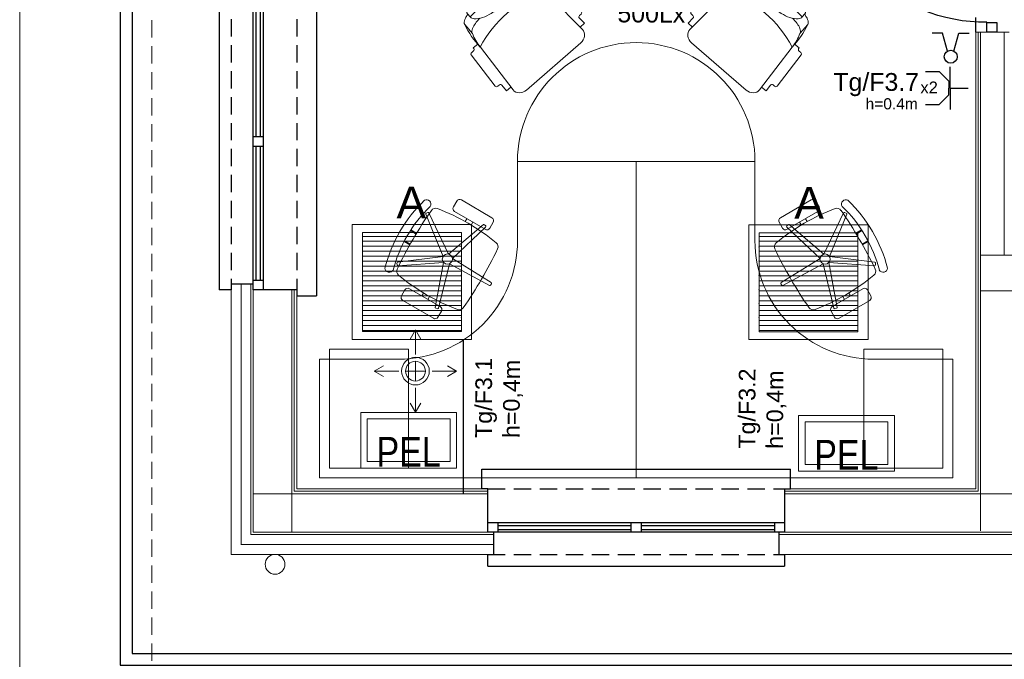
# Model space of a CAD drawing. Header units: inches. Extents: x 65192 to 78842, y -37594 to -36109.
# Tile 3 of 63: x 66367 to 66865, y -37077 to -36754. Entities that reach past the tile are written whole.
import ezdxf
from ezdxf.enums import TextEntityAlignment as Align

# ---------------------------------------------------------------- set-up
doc = ezdxf.new("R2010")
doc.units = ezdxf.units.IN
doc.header["$MEASUREMENT"] = 0
doc.linetypes.add('HIDDEN', pattern=[0.375, 0.25, -0.125])
for name, color, linetype, lineweight in [('#EL - Teletechnika', 3, 'Continuous', 35), ('--proj.wentylacja', 251, 'Continuous', 0), ('A--tabelka rysunku', 7, 'Continuous', 0), ('E-opisy', 240, 'Continuous', 25), ('LUXIONA', 140, 'Continuous', 20), ('p--dach', 7, 'Continuous', 30), ('p--dach-rura spustowa', 7, 'Continuous', 0), ('p--ocieplenie-w.zew', 7, 'Continuous', 0), ('p--płyta GK', 7, 'Continuous', 0), ('p--wyposażenie', 251, 'Continuous', 0), ('p--ściana szkielet', 7, 'Continuous', 0)]:
    doc.layers.add(name, color=color, linetype=linetype, lineweight=lineweight)
for name, color, linetype in [('2      PRZYCISKI I ŁĄCZNIKI', 5, 'Continuous'), ('E_gniazda', 240, 'Continuous'), ('p--drzwi', 7, 'Continuous'), ('p--obrzeże bet.', 252, 'Continuous'), ('p--okna', 7, 'Continuous'), ('p--podciąg', 7, 'Continuous')]:
    doc.layers.add(name, color=color, linetype=linetype)
doc.styles.add('Arial', font='arial.ttf', dxfattribs={"width": 0.75})
doc.styles.add('GENERATED_STYLE_2', font='arial.ttf')
doc.styles.get("Standard").update_dxf_attribs({"font": 'ARIAL.TTF'})
doc.linetypes.add('BATTING', pattern='A,0.0001,-0.1,[134,ltypeshp.shx,S=0.1,R=0,X=-0.1,Y=0],-0.2,[134,ltypeshp.shx,S=0.1,R=180,X=0.1,Y=0],-0.1', length=0.4001)

# ---------------------------------------------------------------- blocks, each defined once
blk = doc.blocks.new('sof11_r')
for p, q in [((19.98, 34.88), (19.38, 34.85)), ((19.38, 34.85), (19.53, 31.85)), ((20.87, 36.93), (20.93, 35.93)), ((45.17, 39.11), (21.82, 37.98)), ((46.23, 38.16), (46.28, 37.16)), ((51.6, 36.44), (47.33, 36.22)), ((51.6, 36.44), (51.76, 33.45)), ((12.61, 30.34), (5.61, 30.34)), ((53.8, 33.56), (21.8, 31.85)), ((2, 25.76), (4.37, 25.76)), ((59.07, -7.89), (59.07, 28.56)), ((0, 23.76), (0, -3.09)), ((2, -5.09), (4.37, -5.09)), ((12.61, -9.66), (5.61, -9.66)), ((19.38, -14.18), (19.53, -11.18)), ((19.98, -14.21), (19.38, -14.18)), ((53.8, -12.88), (21.8, -11.18)), ((51.6, -15.77), (51.76, -12.78)), ((20.87, -16.26), (20.93, -15.26)), ((45.17, -18.43), (21.82, -17.31)), ((46.23, -17.49), (46.28, -16.49)), ((51.6, -15.77), (47.33, -15.54))]:
    blk.add_line(p, q)
for points in [[(2.23, 25.76, -0.030204), (2.78, 27.41, -0.097163), (4.32, 29.79, -0.203453), (5.61, 30.34, -0.203453)], [(8.71, 22.55, -0.01879), (8.95, 24.41, -0.054131), (9.78, 27.41, -0.097163), (11.32, 29.79, -0.203453), (12.61, 30.34, -0.203453)], [(4.37, -5.09, 0.184283), (6.75, -4.18, 0.102242), (9.43, -0.57, 0.061197), (10.93, 4.08, 0.047488), (11.52, 10.34, 0.047488), (10.93, 16.59, 0.061197), (9.43, 21.24, 0.102242), (6.75, 24.85, 0.184283), (4.37, 25.76, 0.184283)], [(8.71, -1.88, 0.01879), (8.95, -3.74, 0.054131), (9.78, -6.74, 0.097163), (11.32, -9.12, 0.203453), (12.61, -9.66, 0.203453)], [(2.23, -5.09, 0.030204), (2.78, -6.74, 0.097163), (4.32, -9.12, 0.203453), (5.61, -9.66, 0.203453)]]:
    blk.add_lwpolyline(points, format="xyb")
for centre, radius, start, end in [((19.93, 35.88), 1, 273.0448, 3.0448), ((21.87, 36.99), 1, 93.0448, 183.0448), ((45.23, 38.11), 1, 3.0448, 93.0448), ((47.28, 37.21), 1, 183.0448, 273.0448), ((18.77, -22.91), 54.85, 86.8308, 103.8805), ((21.41, 5.61), 26.24, 89.1562, 109.5996), ((68.33, 10.34), 51.27, 155.1826, 204.8174), ((54.07, 28.56), 5, 0, 93.0448), ((2, 23.76), 2, 90, 180), ((122.88, 10.34), 119.5, 172.5855, 187.4145), ((1.91, 14.05), 6.89, 73.9141, 106.0859), ((1.91, 6.62), 6.89, 253.9141, 286.0859), ((2, -3.09), 2, 180, 270), ((18.77, 43.58), 54.85, 256.1195, 273.1692), ((21.41, 15.06), 26.24, 250.4004, 270.8438), ((54.07, -7.89), 5, 266.9552, 0), ((19.93, -15.21), 1, 356.9552, 86.9552), ((21.87, -16.31), 1, 176.9552, 266.9552), ((45.23, -17.44), 1, 266.9552, 356.9552), ((47.28, -16.54), 1, 86.9552, 176.9552)]:
    blk.add_arc(centre, radius, start, end)
blk = doc.blocks.new('krzesło obrotowe')
for p, q in [((-8.95, 23.07), (-8.94, 20.22)), ((7.39, 24.53), (-7.53, 24.49)), ((8.82, 20.27), (8.82, 23.12)), ((-7.51, 18.81), (7.41, 18.85)), ((-1.47, 18.82), (-1.47, 17.39)), ((-0.66, 2.03), (5.74, 20.18)), ((1.37, 18.83), (1.37, 17.4)), ((7.11, 19.74), (1.72, 1.26)), ((6.18, 20.4), (6.88, 20.18)), ((-17.49, 12.18), (-17.07, 12.78)), ((-16.58, 12.86), (-0.66, 2.03)), ((-2.13, -0.01), (-17.42, 11.69)), ((-19.49, 2.43), (-16.69, 2.44)), ((-19.48, 2.79), (-16.68, 2.79)), ((1.72, 1.26), (20.97, 0.78)), ((21.31, 0.43), (21.32, -0.3)), ((-19.48, -2.54), (-16.67, -2.53)), ((-19.46, -2.9), (-16.67, -2.89)), ((-17.36, -11.79), (-2.13, -0.01)), ((-0.65, -2.03), (-16.51, -12.96)), ((5.85, -20.15), (-0.65, -2.03)), ((20.97, -0.66), (1.73, -1.25)), ((1.73, -1.25), (7.22, -19.7)), ((-16.99, -12.87), (-17.42, -12.28)), ((-8.82, -23.12), (-8.82, -20.27)), ((-7.41, -18.85), (7.51, -18.81)), ((-1.37, -18.83), (-1.37, -17.4)), ((1.47, -18.82), (1.47, -17.39)), ((6.99, -20.14), (6.3, -20.37)), ((8.94, -20.22), (8.95, -23.07)), ((7.53, -24.49), (-7.39, -24.53))]:
    blk.add_line(p, q)
blk.add_circle((0, 0), 2.13)
for centre, radius, start, end in [((-7.53, 23.07), 1.42, 90.1621, 180.1621), ((7.4, 23.11), 1.42, 0.1621, 90.1621), ((-19.3, 15.49), 1.86, 0.1621, 146.0387), ((0.21, -73.23), 90.64, 81.0595, 99.2648), ((-7.52, 20.23), 1.42, 180.1621, 270.1621), ((6.07, 20.06), 0.355, 72.1621, 160.5763), ((6.77, 19.84), 0.355, 343.748, 72.1621), ((7.4, 20.27), 1.42, 270.1621, 0.1621), ((37.88, 0.11), 60.97, 164.3717, 195.9526), ((37.88, 0.11), 57.42, 164.4503, 195.874), ((-16.78, 12.57), 0.355, 55.748, 144.1621), ((163.51, 0.46), 180.21, 175.6008, 184.7235), ((-14.04, 14.12), 2.13, 99.2648, 175.6008), ((13.96, 14.2), 2.13, 4.7235, 81.0595), ((-163.51, -0.46), 180.21, 355.6008, 4.7235), ((-17.21, 11.98), 0.355, 144.1621, 232.5763), ((20.96, 0.42), 0.355, 0.1621, 88.5763), ((20.96, -0.31), 0.355, 271.748, 0.1621), ((-17.14, -12.07), 0.355, 127.748, 216.1621), ((-19.21, -15.6), 1.86, 214.2856, 0.1621), ((-16.71, -12.66), 0.355, 216.1621, 304.5763), ((-13.96, -14.2), 2.13, 184.7235, 261.0595), ((-0.21, 73.23), 90.64, 261.0595, 279.2648), ((14.04, -14.12), 2.13, 279.2648, 355.6008), ((-7.4, -20.27), 1.42, 90.1621, 180.1621), ((6.19, -20.03), 0.355, 199.748, 288.1621), ((6.88, -19.8), 0.355, 288.1621, 16.5763), ((7.52, -20.23), 1.42, 0.1621, 90.1621), ((-7.4, -23.11), 1.42, 180.1621, 270.1621), ((7.53, -23.07), 1.42, 270.1621, 0.1621)]:
    blk.add_arc(centre, radius, start, end)
blk = doc.blocks.new('okno-150-33.15')
at = {"linetype": 'Continuous', "ltscale": 35}
for p, q in [((-3, 10), (153, 10)), ((0, -39.15), (150, -39.15))]:
    blk.add_line(p, q, dxfattribs=at)
for p, q in [((-3, 0), (-3, 10)), ((153, 0), (153, 10)), ((0, 0), (-3, 0)), ((0, -21.95), (0, 0)), ((150, 0), (150, -21.95)), ((150, 0), (153, 0)), ((0, -21.95), (0, -16.95)), ((0, -16.95), (5, -16.95)), ((5, -16.95), (145, -16.95)), ((5, -16.95), (5, -21.95)), ((5, -18.45), (72.5, -18.45)), ((72.5, -21.95), (72.5, -16.95)), ((77.5, -16.95), (77.5, -21.95)), ((77.5, -18.45), (145, -18.45)), ((145, -21.95), (145, -16.95)), ((145, -16.95), (150, -16.95)), ((150, -16.95), (150, -21.95)), ((5, -21.95), (0, -21.95)), ((3, -33.15), (3, -21.95)), ((5, -20.61), (72.5, -20.61)), ((145, -21.95), (5, -21.95)), ((77.5, -20.61), (145, -20.61)), ((150, -21.95), (145, -21.95)), ((147, -21.95), (147, -33.15)), ((0, -39.15), (0, -33.15)), ((150, -33.15), (150, -39.15))]:
    blk.add_line(p, q)
at = {"linetype": 'HIDDEN', "ltscale": 35}
for p, q in [((0, 0), (150, 0)), ((0, -33.15), (150, -33.15))]:
    blk.add_line(p, q, dxfattribs=at)
blk = doc.blocks.new('drzwi-90-100')
for p, q in [((10.1, 87.38), (5.05, 87.38)), ((5.05, 87.38), (5.05, 2.53)), ((10.1, 2.53), (10.1, 87.38)), ((5.05, 2.53), (0, 2.53)), ((0, 2.53), (0, -2.53)), ((5.05, -2.53), (5.05, 2.53)), ((5.05, 2.53), (10.1, 2.53)), ((100, 2.53), (94.95, 2.53)), ((94.95, 2.53), (94.95, -2.53)), ((100, -2.53), (100, 2.53)), ((0, -2.53), (5.05, -2.53)), ((94.95, -2.53), (100, -2.53))]:
    blk.add_line(p, q)
blk.add_arc((10.8, 3.23), 84.15, 359.5233, 90.4767)
blk = doc.blocks.new('WYŁ. ŒWIECZNIKOWY')
at = {"layer": '2      PRZYCISKI I ŁĄCZNIKI', "lineweight": 30}
for p, q in [((-71.1, 203), (-159.7, 203)), ((-26.8, 49.4), (-71.1, 203)), ((26.8, 49.4), (71.1, 203)), ((71.1, 203), (159.7, 203))]:
    blk.add_line(p, q, dxfattribs=at)
blk.add_circle((0, 0), 56.2, dxfattribs=at)
blk.add_circle((0, 0), 56.2, dxfattribs=at)
blk = doc.blocks.new('A')
at = {"layer": 'LUXIONA', "linetype": 'Continuous'}
h = blk.add_hatch(dxfattribs=at)
h.set_pattern_fill('ANSI31', color=256, scale=200, angle=135)
h.set_pattern_definition([(180, (365.154, -7.218), (-2e-15, -25), [])])
h.paths.add_polyline_path([(51, 540), (51, 40), (551, 40), (551, 540)])
for p, q in [((51, 290), (51, 540)), ((301, 540), (51, 540)), ((301, 540), (551, 540)), ((551, 540), (551, 40))]:
    blk.add_line(p, q, dxfattribs=at)
for points in [[(0, 580), (602, 580), (602, 0), (0, 0)], [(51, 540), (551, 540), (551, 40), (51, 40)], [(51, 540), (551, 540), (551, 40), (51, 40)]]:
    blk.add_lwpolyline(points, close=True, dxfattribs=at)
for p in [(551, 468.6), (551, 397.1), (551, 325.7), (551, 254.3), (551, 182.9), (551, 111.4)]:
    blk.add_point(p, dxfattribs=at)
at = {"layer": 'LUXIONA'}
blk.add_attdef('OZNACZENIE', text='', height=80, dxfattribs=at).set_placement((298.1, 611.8), align=Align.CENTER)
blk = doc.blocks.new('gn-1f')
at = {"layer": 'E_gniazda', "lineweight": 30}
for p, q in [((5465750.243, 5917242.278), (5465750.243, 5917242.482)), ((5465750.243, 5917242.278), (5465750.003, 5917242.278)), ((5465750.059, 5917242.155), (5465750.167, 5917242.262)), ((5465750.167, 5917242.262), (5465750.243, 5917242.262)), ((5465750.243, 5917242.278), (5465750.483, 5917242.278)), ((5465750.32, 5917242.262), (5465750.243, 5917242.262)), ((5465750.428, 5917242.155), (5465750.32, 5917242.262)), ((5465750.059, 5917242), (5465750.059, 5917242.155)), ((5465750.428, 5917242), (5465750.428, 5917242.155))]:
    blk.add_line(p, q, dxfattribs=at)
at = {"layer": 'E_gniazda', "color": 7, "style": 'Arial'}
blk.add_attdef('fazy', (5465750.613, 5917242.135), '', height=0.125, dxfattribs=at)
for tag, p in [('PRAD', (5465750.237, 5917241.926)), ('OBWÓD', (5465750.207, 5917241.732))]:
    blk.add_attdef(tag, text='', height=0.125, dxfattribs=at).set_placement(p, align=Align.MIDDLE)
blk = doc.blocks.new('went-rzut parter-inst')
for p, q in [((-1073.7, -537.81), (-1076.39, -542.39)), ((-1073.7, -550.23), (-1073.7, -537.81)), ((-1073.7, -537.81), (-1071.02, -542.39)), ((-1094.5, -558.61), (-1089.92, -555.92)), ((-1073.7, -563.61), (-1073.7, -553.61)), ((-1073.7, -563.61), (-1073.7, -553.61)), ((-1073.7, -553.61), (-1073.7, -563.61)), ((-1052.9, -558.61), (-1057.48, -555.92)), ((-1094.5, -558.61), (-1089.92, -561.29)), ((-1082.08, -558.61), (-1094.5, -558.61)), ((-1078.7, -558.61), (-1068.7, -558.61)), ((-1065.32, -558.61), (-1052.9, -558.61)), ((-1052.9, -558.61), (-1057.48, -561.29)), ((-1073.7, -566.99), (-1073.7, -579.41)), ((-1073.7, -579.41), (-1076.39, -574.82)), ((-1073.7, -579.41), (-1071.02, -574.82))]:
    blk.add_line(p, q)
for radius, start, end in [(7, 90, 270), (7, 0, 180), (7, 270, 90), (5, 90, 270), (5, 90, 270), (5, 0, 180), (5, 0, 180), (5, 0, 180), (5, 0, 180), (5, 270, 90), (5, 270, 90), (7, 180, 0), (5, 180, 0), (5, 180, 0), (5, 180, 0), (5, 180, 0)]:
    blk.add_arc((-1073.7, -558.61), radius, start, end)

msp = doc.modelspace()

# ---------------------------------------------------------------- linework, layer by layer
at = {"layer": '#EL - Teletechnika', "color": 1, "lineweight": 5}
for points in [[(66588.07, -36980.3), (66539.69, -36980.3), (66539.69, -36952.24), (66588.07, -36952.24)], [(66809.27, -36981.79), (66760.89, -36981.79), (66760.89, -36953.74), (66809.27, -36953.74)]]:
    msp.add_lwpolyline(points, close=True, dxfattribs=at)
at = {"layer": '#EL - Teletechnika', "color": 7, "lineweight": 5}
for points in [[(66584.83, -36977.06), (66542.93, -36977.06), (66542.93, -36955.48), (66584.83, -36955.48)], [(66806.03, -36978.56), (66764.13, -36978.56), (66764.13, -36956.97), (66806.03, -36956.97)]]:
    msp.add_lwpolyline(points, close=True, dxfattribs=at)
at = {"linetype": 'Continuous', "ltscale": 12}
msp.add_line((66591.63, -36993.25), (66591.63, -36915.4), dxfattribs=at)
at = {"layer": 'A--tabelka rysunku', "linetype": 'Continuous'}
msp.add_lwpolyline([(66367.3, -37558.85), (68307.3, -37558.85), (68307.3, -36143.85), (66367.3, -36143.85)], close=True, dxfattribs=at)
at = {"layer": 'p--dach', "linetype": 'HIDDEN', "lineweight": 20, "ltscale": 35}
msp.add_lwpolyline([(66434.14, -36259.55), (67714.14, -36259.55), (67714.14, -37103.95), (66434.14, -37103.95)], close=True, dxfattribs=at)
at = {"layer": 'p--dach-rura spustowa', "linetype": 'Continuous', "lineweight": 0, "ltscale": 75}
msp.add_circle((66496.34, -37028.95), 5, dxfattribs=at)
at = {"layer": 'p--obrzeże bet.', "linetype": 'Continuous', "ltscale": 35}
for points in [[(67270.74, -37079.95), (67730.14, -37079.95), (67730.14, -36283.55), (66418.14, -36283.55), (66418.14, -37079.95), (66877.54, -37079.95)], [(67264.74, -37073.95), (67724.14, -37073.95), (67724.14, -36289.55), (66424.14, -36289.55), (66424.14, -37073.95), (66883.54, -37073.95)]]:
    msp.add_lwpolyline(points, dxfattribs=at)
at = {"layer": 'p--ocieplenie-w.zew', "linetype": 'BATTING', "ltscale": 10}
for p, q in [((66479.14, -37019.02), (66479.14, -36887.3)), ((66479.22, -37018.95), (66606.84, -37018.95))]:
    msp.add_line(p, q, dxfattribs=at)
at = {"layer": 'p--podciąg', "linetype": 'HIDDEN', "ltscale": 30}
msp.add_line((66850.39, -36760.1), (66850.39, -36660.1), dxfattribs=at)
at = {"layer": 'p--płyta GK', "ltscale": 35}
for p, q in [((66850.39, -36990.8), (66850.39, -36760.1)), ((66851.64, -36992.05), (66851.64, -36760.1)), ((66506.04, -36992.05), (66506.04, -36890.3)), ((66507.29, -36990.8), (66507.29, -36890.3)), ((66506.04, -36992.05), (66603.84, -36992.05)), ((66507.29, -36990.8), (66603.84, -36990.8)), ((66753.84, -36990.8), (66850.39, -36990.8)), ((66753.84, -36992.05), (66851.64, -36992.05))]:
    msp.add_line(p, q, dxfattribs=at)
at = {"layer": 'p--wyposażenie', "linetype": 'Continuous', "lineweight": 5}
for points in [[(66738.84, -36825.3), (66618.84, -36825.3, -1), (66738.84, -36825.3)], [(66518.84, -36925.3), (66518.84, -36985.3), (66678.84, -36985.3), (66678.84, -36825.3), (66618.84, -36825.3), (66618.84, -36865.3, -0.414214), (66558.84, -36925.3), (66518.84, -36925.3)], [(66838.84, -36925.3), (66838.84, -36985.3), (66678.84, -36985.3), (66678.84, -36825.3), (66738.84, -36825.3), (66738.84, -36865.3, 0.414214), (66798.84, -36925.3), (66838.84, -36925.3)]]:
    msp.add_lwpolyline(points, format="xyb", close=True, dxfattribs=at)
for points in [[(66563.84, -36920.3), (66563.84, -36980.3), (66523.84, -36980.3), (66523.84, -36920.3)], [(66793.84, -36920.3), (66793.84, -36980.3), (66833.84, -36980.3), (66833.84, -36920.3)]]:
    msp.add_lwpolyline(points, close=True, dxfattribs=at)
at = {"layer": 'p--ściana szkielet', "ltscale": 35}
for p, q in [((66867.29, -36760.1), (66850.39, -36760.1)), ((66852.84, -37011.95), (66852.84, -36760.1)), ((66864.84, -36872.75), (66864.84, -36760.1)), ((66852.84, -36872.75), (66942.74, -36872.75)), ((66474.14, -37023.95), (66474.14, -36887.3)), ((66474.14, -37023.95), (66474.14, -36887.3)), ((66484.14, -37013.95), (66484.14, -36887.3)), ((66485.34, -37012.75), (66485.34, -36887.3)), ((66504.84, -37012.75), (66504.84, -36890.3)), ((66852.84, -36890.75), (67130.74, -36890.75)), ((66485.34, -36993.25), (66603.84, -36993.25)), ((66753.84, -36993.25), (66872.34, -36993.25)), ((66484.14, -37013.95), (66606.84, -37013.95)), ((66485.34, -37012.75), (66606.84, -37012.75)), ((66750.84, -37012.75), (66873.54, -37012.75)), ((66875.53, -37013.95), (66750.84, -37013.95)), ((66474.14, -37023.95), (66606.84, -37023.95)), ((66474.14, -37023.95), (66606.84, -37023.95)), ((66750.84, -37023.95), (66883.54, -37023.95)), ((66750.84, -37023.95), (66883.54, -37023.95))]:
    msp.add_line(p, q, dxfattribs=at)
for points in [[(66474.14, -36887.3), (66485.34, -36887.3), (66485.34, -36890.3), (66507.29, -36890.3)], [(66603.84, -36991.8), (66603.84, -37012.75), (66606.84, -37012.75), (66606.84, -37023.95)], [(66753.84, -36990.8), (66753.84, -37012.75), (66750.84, -37012.75), (66750.84, -37023.95)]]:
    msp.add_lwpolyline(points, dxfattribs=at)

# ---------------------------------------------------------------- block references
at = {"layer": '--proj.wentylacja', "linetype": 'Continuous', "ltscale": 12}
msp.add_blockref('went-rzut parter-inst', (67640.99, -36372.7), dxfattribs=at)
at = {"layer": '2      PRZYCISKI I ŁĄCZNIKI', "color": 7, "xscale": 0.05849999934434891, "yscale": 0.05850000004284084, "zscale": 0.05850000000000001}
msp.add_blockref('WYŁ. ŒWIECZNIKOWY', (66837.74, -36772.43), dxfattribs=at)
at = {"layer": 'E_gniazda'}
ref = msp.add_blockref('gn-1f', (-266209065.06, -245995549.23), dxfattribs=dict(at, xscale=-45.00000000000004, yscale=45.00000000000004, zscale=45.00000000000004, rotation=270))
ref.add_attrib('OBWÓD', 'Tg/F3.7', dxfattribs={"layer": '0', "color": 7, "height": 9, "style": 'Arial'}).set_placement((66821.76, -36789.68), align=Align.RIGHT)
ref.add_attrib('PRAD', 'h=0.4m', dxfattribs={"layer": '0', "color": 7, "height": 5.625, "style": 'Arial'}).set_placement((66807.94, -36796.11), align=Align.MIDDLE)
at = {"layer": 'LUXIONA', "color": 7, "linetype": 'ByBlock'}
ref = msp.add_blockref('A', (66535.37, -36915.26), dxfattribs=dict(at, xscale=0.09999999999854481, yscale=0.1000000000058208, zscale=0.1))
ref.add_attrib('OZNACZENIE', 'A', dxfattribs={"height": 16}).set_placement((66565.19, -36854.08), align=Align.CENTER)
ref = msp.add_blockref('A', (66796, -36915.4), dxfattribs=dict(at, xscale=-0.09999999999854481, yscale=0.1000000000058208, zscale=0.1))
ref.add_attrib('OZNACZENIE', 'A', dxfattribs={"height": 16}).set_placement((66766.19, -36854.21), align=Align.CENTER)
at = {"layer": 'p--drzwi', "xscale": -1, "rotation": 89.99999999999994}
msp.add_blockref('drzwi-90-100', (66858.59, -36660.1), dxfattribs=at)
at = {"layer": 'p--okna', "linetype": 'Continuous', "rotation": 270}
msp.add_blockref('okno-150-33.15', (66507.29, -36740.3), dxfattribs=at)
at = {"layer": 'p--okna', "linetype": 'Continuous'}
msp.add_blockref('okno-150-33.15', (66603.84, -36990.8), dxfattribs=at)
at = {"layer": 'p--wyposażenie', "linetype": 'Continuous', "lineweight": 5}
for p, xscale, rotation in [((66611.97, -36732.65), -0.8499999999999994, 130.9655730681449), ((66745.7, -36732.65), 0.8499999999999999, 229.0344269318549)]:
    msp.add_blockref('sof11_r', p, dxfattribs=dict(at, xscale=xscale, rotation=rotation))
at = {"layer": 'p--wyposażenie', "linetype": 'Continuous', "lineweight": 5, "yscale": 1.2, "zscale": 1.2}
for p, xscale, rotation in [((66583.41, -36874.67), -1.2, 149.9270727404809), ((66774.26, -36874.67), 1.2, 210.072927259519)]:
    msp.add_blockref('krzesło obrotowe', p, dxfattribs=dict(at, xscale=xscale, rotation=rotation))

# ---------------------------------------------------------------- texts
at = {"layer": '#EL - Teletechnika', "color": 1, "lineweight": 5, "char_height": 1.7108, "attachment_point": 5, "line_spacing_factor": 0.4}
for insert in [(66563.84, -36972.07), (66785.04, -36973.56)]:
    msp.add_mtext('\\fArial Narrow|b0|i0;{\\H8.767995x;\\A1;PEL}\\A1;\\fTahoma|b1|i0|c238;\\P', dxfattribs=dict(at, insert=insert))
at = {"layer": 'E-opisy', "linetype": 'Continuous', "attachment_point": 1, "rotation": 359.7673, "style": 'GENERATED_STYLE_2'}
for s, insert, char_height in [('500Lx', (66669.35, -36746.06), 9), ('x2', (66822.45, -36784.95), 5.991)]:
    msp.add_mtext(s, dxfattribs=dict(at, insert=insert, char_height=char_height))
at = {"layer": 'E-opisy', "color": 7, "linetype": 'Continuous', "char_height": 8.425, "attachment_point": 1, "rotation": 89.7673, "style": 'GENERATED_STYLE_2'}
for s, insert in [('Tg/F3.1\\Ph=0,4m', (66597.45, -36965.08)), ('Tg/F3.2\\Ph=0,4m', (66730.53, -36970.5))]:
    msp.add_mtext(s, dxfattribs=dict(at, insert=insert))

doc.saveas('drawing.dxf')
